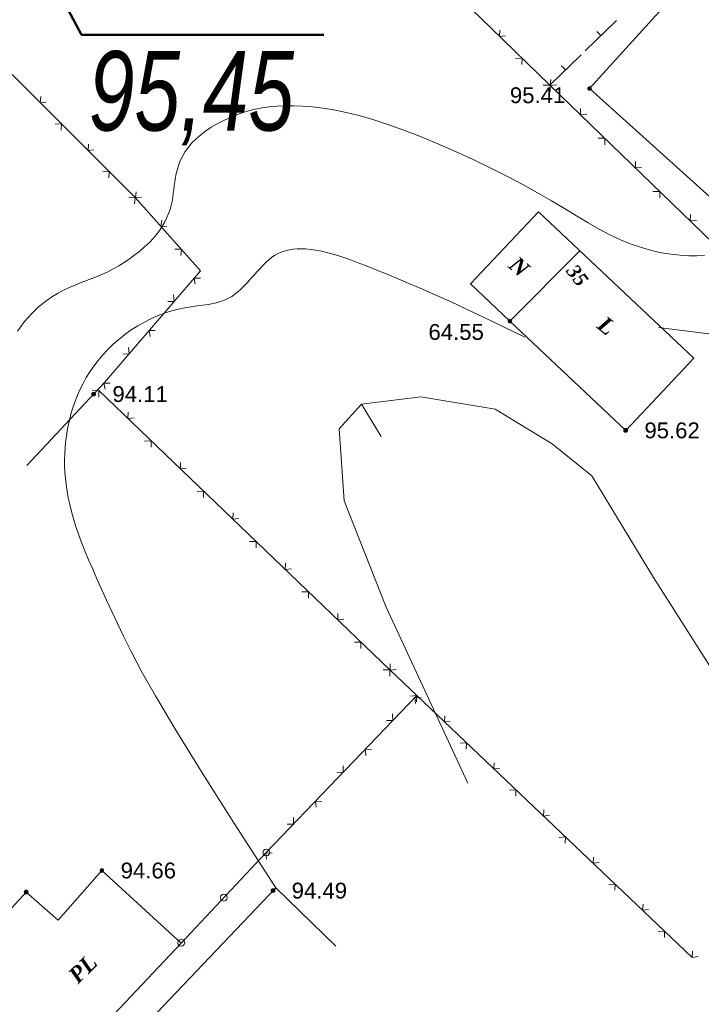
# Model space of a CAD drawing. Header units: millimetres. Extents: x 9396 to 25236, y 15106 to 31102.
# Tile 38 of 256: x 10126 to 10199, y 16152 to 16257. Entities that reach past the tile are written whole.
import ezdxf
from ezdxf.enums import TextEntityAlignment as Align

# ---------------------------------------------------------------- set-up
doc = ezdxf.new("R2010")
doc.units = ezdxf.units.MM
doc.linetypes.add('HIDDEN', pattern=[0.375, 0.25, -0.125])
for name, color, linetype, lineweight, true_color in [('1001010', 7, 'Continuous', 9, 0x000000), ('10010110', 7, 'Continuous', 20, 0xa25100), ('1060000', 7, 'Continuous', 9, 0x000000), ('21100200', 7, 'HIDDEN', 0, 0x800080), ('3000140', 7, 'Continuous', 9, 0x000000), ('3000220', 7, 'Continuous', 9, 0x000000), ('3000260', 7, 'Continuous', 9, 0x000000)]:
    doc.layers.add(name, color=color, linetype=linetype, lineweight=lineweight, true_color=true_color)
doc.layers.add('геология', color=6, linetype='Continuous', lineweight=50)
doc.layers.add('Размер', color=6, linetype='Continuous', lineweight=18)
doc.styles.add('10', font='timesbi.ttf', dxfattribs={"height": 0.001481})
doc.styles.add('9', font='timesbi.ttf', dxfattribs={"height": 0.001693})
doc.styles.add('F2', font='arial.ttf', dxfattribs={"height": 0.001693})
doc.styles.add('style1', font='ARIALNI.TTF')

# ---------------------------------------------------------------- blocks, each defined once
blk = doc.blocks.new('SYMBOL21100200')
at = {"true_color": 0x800080}
h = blk.add_hatch(color=216, dxfattribs=at)
edge = h.paths.add_edge_path()
edge.add_arc((0, 0), 0.1, 0, 360)
at = {"color": 216, "linetype": 'Continuous', "lineweight": 0, "true_color": 0x800080}
blk.add_circle((0, 0), 0.1, dxfattribs=at)

msp = doc.modelspace()

# ---------------------------------------------------------------- linework, layer by layer
at = {"layer": '1001010', "color": 253}
for p, q in [((10187.22, 16249.54), (10203.94, 16234.46)), ((10178.7, 16224.68), (10186.19, 16232.18)), ((10191.08, 16213), (10198.35, 16220.71)), ((10135.36, 16218.1), (10127.09, 16209.26)), ((10153.68, 16164.12), (10160.09, 16157.87)), ((10143.55, 16158.2), (10131.16, 16145.08))]:
    msp.add_line(p, q, dxfattribs=at)
for points in [[(10187.22, 16249.54, 0), (10202.42, 16266.32, 0), (10218.74, 16251.34, 0), (10213.13, 16244.61, 0), (10211.32, 16246.34, 0), (10202.07, 16236.13, 0)], [(10198.35, 16220.71, 0), (10181.75, 16236.37, 0), (10174.48, 16228.66, 0), (10178.7, 16224.68, 0), (10191.08, 16213, 0)], [(10131.16, 16145.08, 0), (10119.78, 16155.76, 0), (10127, 16163.66, 0), (10130.42, 16160.65, 0), (10135.1, 16165.96, 0), (10143.55, 16158.2, 0)], [(10153.68, 16164.12, 0), (10134.59, 16144.05, 0), (10140.63, 16138.56, 0)]]:
    msp.add_polyline3d(points, dxfattribs=at)
at = {"layer": '10010110'}
for points in [[(10199.51, 16231.69, 0), (10198.69, 16231.64, 0), (10197.82, 16231.65, 0), (10196.89, 16231.71, 0), (10195.91, 16231.82, 0), (10194.89, 16231.99, 0), (10193.84, 16232.23, 0), (10192.76, 16232.53, 0), (10191.65, 16232.91, 0), (10190.53, 16233.36, 0), (10189.4, 16233.9, 0), (10188.25, 16234.51, 0), (10187.06, 16235.19, 0), (10185.82, 16235.92, 0), (10184.52, 16236.71, 0), (10183.14, 16237.53, 0), (10181.66, 16238.39, 0), (10180.08, 16239.27, 0), (10178.39, 16240.17, 0), (10176.61, 16241.07, 0), (10174.77, 16241.96, 0), (10172.89, 16242.82, 0), (10171.01, 16243.64, 0), (10169.16, 16244.41, 0), (10167.37, 16245.1, 0), (10165.67, 16245.71, 0), (10164.07, 16246.23, 0), (10162.58, 16246.65, 0), (10161.19, 16246.99, 0), (10159.9, 16247.25, 0), (10158.7, 16247.45, 0), (10157.59, 16247.58, 0), (10156.54, 16247.66, 0), (10155.57, 16247.7, 0), (10154.65, 16247.7, 0), (10153.8, 16247.66, 0), (10152.99, 16247.58, 0), (10152.22, 16247.47, 0), (10151.48, 16247.33, 0), (10150.77, 16247.14, 0), (10150.07, 16246.93, 0), (10149.39, 16246.68, 0), (10148.72, 16246.4, 0), (10148.06, 16246.09, 0), (10147.41, 16245.75, 0), (10146.79, 16245.39, 0), (10146.21, 16245, 0), (10145.66, 16244.59, 0), (10145.16, 16244.17, 0), (10144.72, 16243.73, 0), (10144.34, 16243.27, 0), (10144.01, 16242.81, 0), (10143.73, 16242.34, 0), (10143.51, 16241.87, 0), (10143.32, 16241.4, 0), (10143.17, 16240.93, 0), (10143.05, 16240.47, 0), (10142.95, 16240.02, 0), (10142.88, 16239.58, 0), (10142.82, 16239.15, 0), (10142.77, 16238.73, 0), (10142.72, 16238.31, 0), (10142.66, 16237.89, 0), (10142.59, 16237.47, 0), (10142.5, 16237.05, 0), (10142.38, 16236.62, 0), (10142.23, 16236.19, 0), (10142.05, 16235.75, 0), (10141.83, 16235.3, 0), (10141.57, 16234.85, 0), (10141.27, 16234.4, 0), (10140.94, 16233.95, 0), (10140.56, 16233.5, 0), (10140.13, 16233.05, 0), (10139.66, 16232.61, 0), (10139.16, 16232.17, 0), (10138.62, 16231.75, 0), (10138.06, 16231.34, 0), (10137.48, 16230.96, 0), (10136.89, 16230.59, 0), (10136.31, 16230.26, 0), (10135.72, 16229.96, 0), (10135.15, 16229.7, 0), (10134.58, 16229.46, 0), (10134.02, 16229.24, 0), (10133.45, 16229.03, 0), (10132.88, 16228.81, 0), (10132.3, 16228.57, 0), (10131.69, 16228.31, 0), (10131.07, 16228.02, 0), (10130.42, 16227.68, 0), (10129.74, 16227.28, 0), (10129.05, 16226.79, 0), (10128.33, 16226.2, 0), (10127.59, 16225.48, 0), (10126.83, 16224.63, 0), (10126.06, 16223.61, 0)], [(10153.68, 16164.12, 0), (10149.19, 16171.07, 0), (10145.63, 16176.69, 0), (10142.89, 16181.14, 0), (10140.82, 16184.62, 0), (10139.31, 16187.3, 0), (10138.21, 16189.36, 0), (10137.4, 16190.99, 0), (10136.76, 16192.37, 0), (10136.16, 16193.65, 0), (10135.6, 16194.87, 0), (10135.07, 16196.02, 0), (10134.57, 16197.12, 0), (10134.11, 16198.16, 0), (10133.68, 16199.16, 0), (10133.28, 16200.11, 0), (10132.93, 16201.02, 0), (10132.6, 16201.89, 0), (10132.32, 16202.73, 0), (10132.07, 16203.54, 0), (10131.85, 16204.32, 0), (10131.66, 16205.07, 0), (10131.5, 16205.8, 0), (10131.37, 16206.51, 0), (10131.27, 16207.2, 0), (10131.19, 16207.88, 0), (10131.14, 16208.54, 0), (10131.11, 16209.19, 0), (10131.11, 16209.84, 0), (10131.12, 16210.48, 0), (10131.16, 16211.11, 0), (10131.22, 16211.74, 0), (10131.3, 16212.36, 0), (10131.39, 16212.99, 0), (10131.51, 16213.62, 0), (10131.66, 16214.25, 0), (10131.82, 16214.88, 0), (10132.01, 16215.5, 0), (10132.23, 16216.13, 0), (10132.48, 16216.76, 0), (10132.77, 16217.39, 0), (10133.08, 16218.02, 0), (10133.43, 16218.64, 0), (10133.81, 16219.26, 0), (10134.23, 16219.88, 0), (10134.69, 16220.48, 0), (10135.18, 16221.07, 0), (10135.72, 16221.64, 0), (10136.29, 16222.2, 0), (10136.91, 16222.73, 0), (10137.56, 16223.24, 0), (10138.24, 16223.73, 0), (10138.94, 16224.17, 0), (10139.66, 16224.58, 0), (10140.39, 16224.95, 0), (10141.12, 16225.28, 0), (10141.85, 16225.55, 0), (10142.57, 16225.77, 0), (10143.28, 16225.95, 0), (10143.97, 16226.09, 0), (10144.64, 16226.21, 0), (10145.28, 16226.3, 0), (10145.88, 16226.39, 0), (10146.45, 16226.47, 0), (10146.97, 16226.57, 0), (10147.44, 16226.67, 0), (10147.87, 16226.8, 0), (10148.26, 16226.95, 0), (10148.63, 16227.12, 0), (10148.98, 16227.32, 0), (10149.31, 16227.55, 0), (10149.64, 16227.81, 0), (10149.96, 16228.11, 0), (10150.3, 16228.44, 0), (10150.64, 16228.8, 0), (10150.98, 16229.18, 0), (10151.33, 16229.56, 0), (10151.67, 16229.94, 0), (10152.01, 16230.31, 0), (10152.34, 16230.66, 0), (10152.66, 16230.98, 0), (10152.96, 16231.26, 0), (10153.26, 16231.5, 0), (10153.56, 16231.7, 0), (10153.86, 16231.87, 0), (10154.17, 16232.02, 0), (10154.48, 16232.13, 0), (10154.82, 16232.23, 0), (10155.17, 16232.3, 0), (10155.55, 16232.36, 0), (10155.95, 16232.4, 0), (10156.39, 16232.41, 0), (10156.87, 16232.4, 0), (10157.38, 16232.35, 0), (10157.95, 16232.27, 0), (10158.56, 16232.15, 0), (10159.23, 16231.99, 0), (10159.95, 16231.79, 0), (10160.73, 16231.54, 0), (10161.58, 16231.25, 0), (10162.48, 16230.92, 0), (10163.45, 16230.54, 0), (10164.49, 16230.13, 0), (10165.59, 16229.68, 0), (10166.77, 16229.19, 0), (10168.01, 16228.67, 0), (10169.35, 16228.1, 0), (10170.79, 16227.46, 0), (10172.36, 16226.76, 0), (10174.08, 16225.97, 0), (10175.96, 16225.08, 0), (10178.03, 16224.08, 0), (10180.3, 16222.95, 0)]]:
    msp.add_polyline3d(points, dxfattribs=at)
at = {"layer": '1060000', "color": 253}
msp.add_line((10162.84, 16215.8), (10164.96, 16212.36), dxfattribs=at)
for points in [[(10194.59, 16224.01, 0), (10207.03, 16222.43, 0), (10211.26, 16219.78, 0), (10216.29, 16213.43, 0), (10224.22, 16203.37, 0), (10226.87, 16188.02, 0), (10231.36, 16179.82, 0), (10234.01, 16178.49, 0), (10236.39, 16179.82, 0), (10237.19, 16185.9, 0), (10237.19, 16202.31, 0), (10234.54, 16216.87, 0), (10235.07, 16230.9, 0)], [(10201.47, 16185.64, 0), (10194.06, 16197.28, 0), (10187.45, 16208.13, 0), (10183.21, 16211.57, 0), (10177.13, 16215.28, 0), (10169.19, 16216.6, 0), (10162.84, 16215.8, 0), (10160.46, 16213.16, 0), (10160.99, 16205.48, 0), (10165.48, 16194.1, 0), (10174.21, 16175.31, 0)]]:
    msp.add_polyline3d(points, dxfattribs=at)
at = {"layer": '3000140', "color": 253}
msp.add_line((10152.67, 16167.87), (10143.55, 16158.2), dxfattribs=at)
for points in [[(10152.67, 16167.51, 0), (10152.86, 16167.56, 0), (10152.99, 16167.69, 0), (10153.04, 16167.88, 0), (10152.99, 16168.06, 0), (10152.86, 16168.19, 0), (10152.67, 16168.24, 0), (10152.49, 16168.19, 0), (10152.35, 16168.06, 0), (10152.3, 16167.88, 0), (10152.35, 16167.69, 0), (10152.49, 16167.56, 0), (10152.67, 16167.51, 0)], [(10148.12, 16162.69, 0), (10148.31, 16162.74, 0), (10148.44, 16162.87, 0), (10148.49, 16163.06, 0), (10148.44, 16163.24, 0), (10148.31, 16163.38, 0), (10148.12, 16163.43, 0), (10147.94, 16163.38, 0), (10147.81, 16163.24, 0), (10147.76, 16163.06, 0), (10147.81, 16162.87, 0), (10147.94, 16162.74, 0), (10148.12, 16162.69, 0)], [(10143.58, 16157.87, 0), (10143.76, 16157.92, 0), (10143.9, 16158.06, 0), (10143.95, 16158.24, 0), (10143.9, 16158.43, 0), (10143.76, 16158.56, 0), (10143.58, 16158.61, 0), (10143.39, 16158.56, 0), (10143.26, 16158.43, 0), (10143.21, 16158.24, 0), (10143.26, 16158.06, 0), (10143.39, 16157.92, 0), (10143.58, 16157.87, 0)]]:
    msp.add_polyline3d(points, close=True, dxfattribs=at)
at = {"layer": '3000220', "color": 253}
for p, q in [((10186.76, 16253.58), (10190.09, 16256.81)), ((10188.42, 16255.19), (10188, 16255.62)), ((10182.98, 16249.9), (10186.31, 16253.14)), ((10184.64, 16251.52), (10184.23, 16251.95))]:
    msp.add_line(p, q, dxfattribs=at)
at = {"layer": '3000260', "color": 253}
for p, q in [((10120.58, 16255.95), (10138.66, 16237.88)), ((10182.98, 16249.9), (10227.24, 16207.04)), ((10134.76, 16217.26), (10165.86, 16187.42)), ((10168.74, 16184.65), (10198.15, 16156.71))]:
    msp.add_line(p, q, dxfattribs=at)
for points in [[(10163.72, 16268.54, 0), (10176.66, 16256.02, 0), (10182.98, 16249.9, 0)], [(10177.63, 16255.77, 0), (10177.6, 16255.11, 0), (10178.24, 16255.18, 0)], [(10179.31, 16252.76, 0), (10180, 16252.78, 0), (10179.99, 16252.1, 0)], [(10182.27, 16249.9, 0), (10182.99, 16249.89, 0), (10183, 16249.19, 0)], [(10183.06, 16250.52, 0), (10183.02, 16249.86, 0), (10183.67, 16249.93, 0)], [(10128.58, 16248.67, 0), (10128.51, 16248.02, 0), (10129.15, 16248.09, 0)], [(10186.26, 16247.42, 0), (10186.25, 16246.74, 0), (10186.92, 16246.78, 0)], [(10130.1, 16245.73, 0), (10130.77, 16245.76, 0), (10130.73, 16245.1, 0)], [(10133.67, 16243.58, 0), (10133.61, 16242.93, 0), (10134.24, 16243, 0)], [(10188.13, 16244.22, 0), (10188.85, 16244.22, 0), (10188.86, 16243.51, 0)], [(10192.12, 16241.75, 0), (10192.11, 16241.06, 0), (10192.78, 16241.11, 0)], [(10135.19, 16240.64, 0), (10135.87, 16240.67, 0), (10135.82, 16240.01, 0)], [(10138.76, 16238.49, 0), (10138.7, 16237.84, 0), (10139.33, 16237.91, 0)], [(10193.99, 16238.54, 0), (10194.71, 16238.54, 0), (10194.72, 16237.84, 0)], [(10138.66, 16237.88, 0), (10145.64, 16230.06, 0), (10135.36, 16218.1, 0)], [(10137.98, 16237.89, 0), (10138.66, 16237.87, 0), (10138.59, 16237.2, 0)], [(10141.49, 16235.45, 0), (10141.4, 16234.8, 0), (10142.05, 16234.83, 0)], [(10197.99, 16236.07, 0), (10197.97, 16235.38, 0), (10198.64, 16235.43, 0)], [(10142.9, 16232.37, 0), (10143.59, 16232.36, 0), (10143.52, 16231.69, 0)], [(10145.62, 16229.27, 0), (10144.96, 16229.27, 0), (10145.07, 16228.64, 0)], [(10142.75, 16227.47, 0), (10142.82, 16226.79, 0), (10142.15, 16226.77, 0)], [(10140.8, 16223.66, 0), (10140.14, 16223.67, 0), (10140.25, 16223.03, 0)], [(10137.93, 16221.86, 0), (10138, 16221.18, 0), (10137.33, 16221.16, 0)], [(10134.06, 16217.24, 0), (10134.76, 16217.25, 0), (10134.76, 16216.56, 0)], [(10135.98, 16218.05, 0), (10135.32, 16218.06, 0), (10135.43, 16217.42, 0)], [(10137.91, 16214.93, 0), (10137.88, 16214.26, 0), (10138.54, 16214.33, 0)], [(10139.66, 16211.86, 0), (10140.37, 16211.88, 0), (10140.36, 16211.19, 0)], [(10143.51, 16209.56, 0), (10143.48, 16208.89, 0), (10144.14, 16208.95, 0)], [(10145.27, 16206.48, 0), (10145.97, 16206.5, 0), (10145.97, 16205.81, 0)], [(10149.11, 16204.18, 0), (10149.09, 16203.51, 0), (10149.74, 16203.58, 0)], [(10150.87, 16201.11, 0), (10151.58, 16201.12, 0), (10151.57, 16200.43, 0)], [(10154.72, 16198.8, 0), (10154.69, 16198.13, 0), (10155.35, 16198.2, 0)], [(10156.48, 16195.73, 0), (10157.18, 16195.75, 0), (10157.18, 16195.06, 0)], [(10160.32, 16193.43, 0), (10160.3, 16192.76, 0), (10160.95, 16192.82, 0)], [(10162.08, 16190.35, 0), (10162.78, 16190.37, 0), (10162.78, 16189.68, 0)], [(10165.92, 16188.05, 0), (10165.9, 16187.38, 0), (10166.55, 16187.45, 0)], [(10165.86, 16187.42, 0), (10168.74, 16184.65, 0), (10152.67, 16167.87, 0)], [(10165.16, 16187.39, 0), (10165.86, 16187.41, 0), (10165.86, 16186.73, 0)], [(10168.07, 16184.6, 0), (10168.75, 16184.65, 0), (10168.73, 16183.97, 0)], [(10169.22, 16184.42, 0), (10168.55, 16184.45, 0), (10168.62, 16183.8, 0)], [(10166.17, 16182.69, 0), (10166.2, 16181.99, 0), (10165.51, 16182, 0)], [(10171.74, 16182.5, 0), (10171.7, 16181.84, 0), (10172.33, 16181.93, 0)], [(10173.37, 16179.57, 0), (10174.05, 16179.61, 0), (10174.03, 16178.94, 0)], [(10163.91, 16178.88, 0), (10163.25, 16178.91, 0), (10163.31, 16178.26, 0)], [(10177.03, 16177.46, 0), (10177, 16176.81, 0), (10177.63, 16176.9, 0)], [(10160.87, 16177.15, 0), (10160.89, 16176.45, 0), (10160.2, 16176.46, 0)], [(10178.66, 16174.53, 0), (10179.35, 16174.58, 0), (10179.33, 16173.91, 0)], [(10158.6, 16173.35, 0), (10157.94, 16173.37, 0), (10158.01, 16172.72, 0)], [(10182.33, 16172.43, 0), (10182.29, 16171.78, 0), (10182.93, 16171.86, 0)], [(10155.56, 16171.61, 0), (10155.58, 16170.91, 0), (10154.9, 16170.92, 0)], [(10183.96, 16169.5, 0), (10184.64, 16169.54, 0), (10184.62, 16168.87, 0)], [(10153.3, 16167.81, 0), (10152.63, 16167.83, 0), (10152.7, 16167.18, 0)], [(10187.63, 16167.39, 0), (10187.59, 16166.74, 0), (10188.23, 16166.83, 0)], [(10189.26, 16164.47, 0), (10189.94, 16164.51, 0), (10189.92, 16163.84, 0)], [(10192.93, 16162.36, 0), (10192.89, 16161.71, 0), (10193.53, 16161.79, 0)], [(10194.56, 16159.43, 0), (10195.24, 16159.47, 0), (10195.22, 16158.8, 0)], [(10198.23, 16157.32, 0), (10198.19, 16156.67, 0), (10198.82, 16156.76, 0)]]:
    msp.add_polyline3d(points, dxfattribs=at)
at = {"layer": 'Размер', "lineweight": 50}
msp.add_lwpolyline([(10120.19, 16279.06), (10132.93, 16255.27), (10158.83, 16255.27)], dxfattribs=at)

# ---------------------------------------------------------------- block references
at = {"layer": '21100200', "xscale": 1.999999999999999, "yscale": 1.999999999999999, "zscale": 1.999999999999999, "rotation": 328.8069719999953}
msp.add_blockref('SYMBOL21100200', (10187.22, 16249.54, 190.82), dxfattribs=at)
at = {"layer": '21100200', "xscale": 2, "yscale": 2, "zscale": 2}
for p in [(10178.7, 16224.68, 129.1), (10134.22, 16216.88, 188.22), (10191.08, 16213, 191.24), (10135.1, 16165.96, 189.32), (10127, 16163.66, 191.26), (10153.38, 16163.81, 188.98)]:
    msp.add_blockref('SYMBOL21100200', p, dxfattribs=at)

# ---------------------------------------------------------------- texts
at = {"layer": '1001010', "color": 253, "style": '9'}
for s, height, rotation, p in [('N', 1.69, 318.5, (10179, 16231.11)), ('L', 1.69, 320.8, (10188.42, 16224.68)), ('PL', 1.693, 44.7, (10131.94, 16154.36))]:
    msp.add_text(s, height=height, rotation=rotation, dxfattribs=at).set_placement(p, align=Align.MIDDLE_LEFT)
at = {"layer": '1001010', "color": 1, "true_color": 0xff0000, "style": '10'}
msp.add_text('35', height=1.481, rotation=307.5, dxfattribs=at).set_placement((10185.24, 16230.46), align=Align.MIDDLE_LEFT)
at = {"layer": '21100200', "color": 253, "style": 'F2'}
for s, p in [('95.41', (10178.7, 16248.82, 190.82)), ('64.55', (10170, 16223.52, 129.1)), ('94.11', (10136.22, 16216.88, 188.22)), ('95.62', (10193.08, 16213, 191.24)), ('94.66', (10137.1, 16165.96, 189.32)), ('94.49', (10155.38, 16163.81, 188.98))]:
    msp.add_text(s, height=1.693, dxfattribs=at).set_placement(p, align=Align.MIDDLE_LEFT)
at = {"layer": 'геология', "style": 'style1', "width": 0.9}
msp.add_text('95,45', height=8.5, dxfattribs=at).set_placement((10133.7, 16245.04))

doc.saveas('drawing.dxf')
